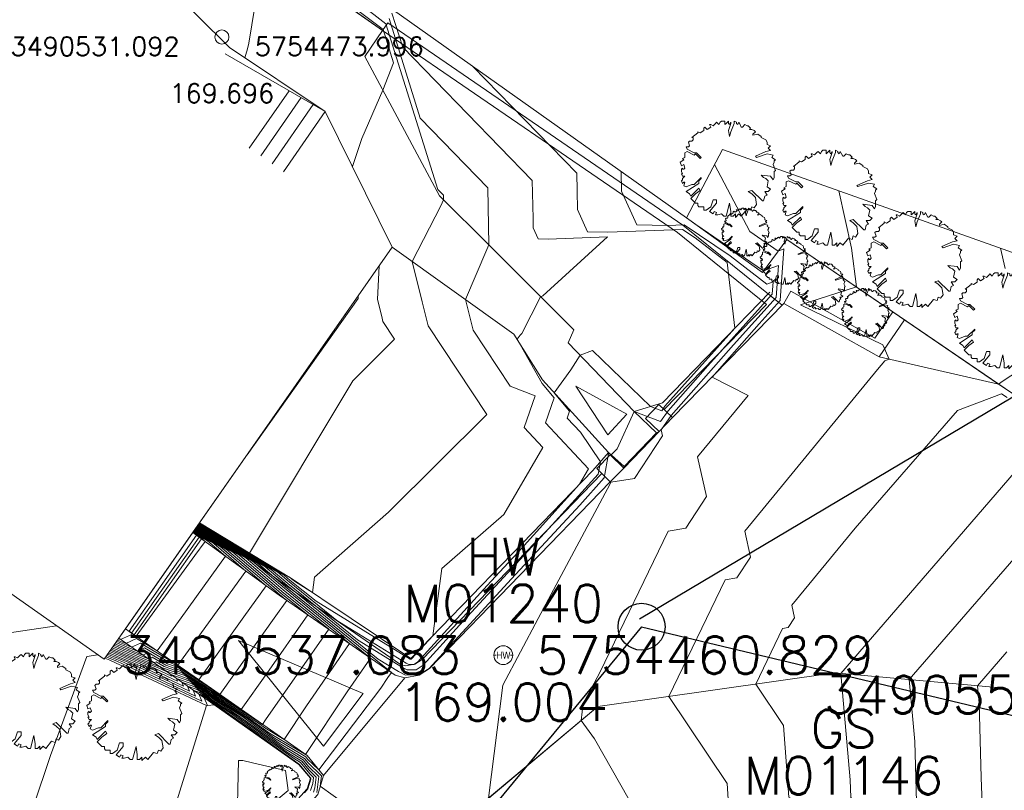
# Model space of a CAD drawing. Header units: metres. Extents: x 3490449 to 3490968, y 5754217 to 5754743.
# Tile 61 of 212: x 3490527 to 3490548, y 5754458 to 5754474. Entities that reach past the tile are written whole.
import ezdxf
from ezdxf.enums import TextEntityAlignment as Align

# ---------------------------------------------------------------- set-up
doc = ezdxf.new("R2010")
doc.units = ezdxf.units.M
doc.header["$LTSCALE"] = 0.25
doc.linetypes.add('Kartierung-07$0$AUSGEZOGEN', pattern=[0])
for name, color, linetype, lineweight, true_color in [('Kartierung-07$0$$BRUCH', 7, 'Continuous', 18, 0x82563a), ('Kartierung-07$0$$HOEHEN_Haupt', 7, 'Continuous', 18, 0x82563a), ('Kartierung-07$0$$HOEHEN_Mittel', 7, 'Continuous', 18, 0x82563a), ('Kartierung-07$0$$P_INF_FL', 7, 'Kartierung-07$0$AUSGEZOGEN', 18, 0x82563a), ('Kartierung-07$0$$P_INF_H', 7, 'Kartierung-07$0$AUSGEZOGEN', 18, 0x82563a), ('Kartierung-07$0$$P_INF_NR', 7, 'Kartierung-07$0$AUSGEZOGEN', 18, 0x82563a), ('Kartierung-07$0$$P_INF_X', 7, 'Kartierung-07$0$AUSGEZOGEN', 18, 0x82563a), ('Kartierung-07$0$$PKT_GS', 7, 'Continuous', 18, 0x82563a), ('Kartierung-07$0$$PKT_HW', 7, 'Continuous', 18, 0x82563a), ('Kartierung-07$0$$PKT_RF', 7, 'Continuous', 18, 0x82563a), ('Kartierung-07$0$B_Bau', 7, 'Continuous', 18, 0x82563a), ('Kartierung-07$0$B_Befestigt', 7, 'Continuous', 18, 0x82563a), ('Kartierung-07$0$B_Gelaendeknick', 7, 'Continuous', 18, 0x82563a), ('Kartierung-07$0$B_Hecke', 7, 'Continuous', 18, 0x82563a), ('Kartierung-07$0$B_Mauer', 7, 'Kartierung-07$0$AUSGEZOGEN', 18, 0x82563a), ('Kartierung-07$0$B_Zaun', 7, 'Kartierung-07$0$AUSGEZOGEN', 18, 0x82563a), ('Kartierung-07$0$B_Zufahrt_Zugang', 7, 'Continuous', 18, 0x82563a), ('Kartierung-07$0$Hilfe_DGM', 7, 'Continuous', 18, 0x82563a), ('Kartierung-07$0$SYM_GS', 7, 'Kartierung-07$0$AUSGEZOGEN', 18, 0x82563a), ('Kartierung-07$0$SYM_HW', 7, 'Kartierung-07$0$AUSGEZOGEN', 18, 0x82563a), ('Kartierung-07$0$SYM_RF', 7, 'Kartierung-07$0$AUSGEZOGEN', 18, 0x82563a)]:
    doc.layers.add(name, color=color, linetype=linetype, lineweight=lineweight, true_color=true_color)
doc.layers.add('Kartierung-07$0$B_Schachtschrift_SW_AUS', color=7, linetype='Continuous', true_color=0x82563a)
doc.layers.add('Kartierung-07$0$B_SW-Leitung_AUS', color=7, linetype='Continuous', true_color=0x82563a)
doc.layers.add('Kartierung-07$0$B_SW_Schacht', color=7, linetype='Continuous')
doc.styles.add('Kartierung-07$0$2', font='TXT')
doc.styles.add('Kartierung-07$0$STANDARD', font='romans.shx', dxfattribs={"width": 0.8})

# ---------------------------------------------------------------- blocks, each defined once
blk = doc.blocks.new('Kartierung-07$0$PKT_HW')
at = {"layer": 'Kartierung-07$0$SYM_HW'}
for p, q in [((-0.15, 0), (-0.2, 0)), ((0.15, 0), (0.2, 0))]:
    blk.add_line(p, q, dxfattribs=at)
blk.add_circle((0, 0), 0.2, dxfattribs=at)
at = {"layer": 'Kartierung-07$0$$P_INF_FL', "style": 'Kartierung-07$0$STANDARD'}
blk.add_attdef('CODE', text='', height=0.8, dxfattribs=at).set_placement((0, 1.7), align=Align.CENTER)
at = {"layer": 'Kartierung-07$0$$P_INF_H', "style": 'Kartierung-07$0$STANDARD'}
blk.add_attdef('H', text='', height=0.8, dxfattribs=at).set_placement((0, -1.4), align=Align.CENTER)
at = {"layer": 'Kartierung-07$0$$P_INF_NR', "style": 'Kartierung-07$0$STANDARD'}
blk.add_attdef('NR', text='', height=0.8, dxfattribs=at).set_placement((0, 0.7), align=Align.CENTER)
at = {"layer": 'Kartierung-07$0$$P_INF_X', "style": 'Kartierung-07$0$STANDARD'}
blk.add_attdef('X', text='', height=0.8, dxfattribs=at).set_placement((-0.9, -0.4), align=Align.RIGHT)
blk.add_attdef('Y', (0.7, -0.4), '', height=0.8, dxfattribs=at)
at = {"layer": 'Kartierung-07$0$SYM_HW', "style": 'Kartierung-07$0$2', "width": 0.9}
blk.add_text('HW', height=0.15, dxfattribs=at).set_placement((0.001, -0.075), align=Align.CENTER)
blk = doc.blocks.new('Kartierung-07$0$PKT_GS')
at = {"layer": 'Kartierung-07$0$SYM_GS'}
blk.add_circle((0, 0), 0.2, dxfattribs=at)
at = {"layer": 'Kartierung-07$0$$P_INF_FL', "style": 'Kartierung-07$0$STANDARD'}
blk.add_attdef('CODE', text='', height=0.8, dxfattribs=at).set_placement((0, 1.7), align=Align.CENTER)
at = {"layer": 'Kartierung-07$0$$P_INF_H', "style": 'Kartierung-07$0$STANDARD'}
blk.add_attdef('H', text='', height=0.8, dxfattribs=at).set_placement((0, -1.4), align=Align.CENTER)
at = {"layer": 'Kartierung-07$0$$P_INF_NR', "style": 'Kartierung-07$0$STANDARD'}
blk.add_attdef('NR', text='', height=0.8, dxfattribs=at).set_placement((0, 0.7), align=Align.CENTER)
at = {"layer": 'Kartierung-07$0$$P_INF_X', "style": 'Kartierung-07$0$STANDARD'}
blk.add_attdef('X', text='', height=0.8, dxfattribs=at).set_placement((-0.9, -0.4), align=Align.RIGHT)
blk.add_attdef('Y', (0.7, -0.4), '', height=0.8, dxfattribs=at)
blk = doc.blocks.new('Kartierung-07$0$Hecke')
at = {"layer": 'Kartierung-07$0$B_Hecke'}
blk.add_lwpolyline([(-0.447, -0.197), (-0.472, -0.185), (-0.46, -0.147), (-0.472, -0.147), (-0.485, -0.16), (-0.497, -0.135), (-0.485, -0.122), (-0.485, -0.11), (-0.46, -0.085), (-0.485, -0.085), (-0.497, -0.06), (-0.485, -0.06), (-0.497, -0.035), (-0.497, -0.01), (-0.485, 0.003), (-0.485, -0.01), (-0.472, -0.01), (-0.46, 0.003), (-0.472, 0.04), (-0.497, 0.028), (-0.51, 0.065), (-0.472, 0.09), (-0.485, 0.103), (-0.46, 0.115), (-0.46, 0.14), (-0.46, 0.165), (-0.435, 0.178), (-0.36, 0.14), (-0.347, 0.153), (-0.297, 0.103), (-0.285, 0.115), (-0.335, 0.165), (-0.36, 0.165), (-0.435, 0.203), (-0.447, 0.228), (-0.422, 0.228), (-0.41, 0.24), (-0.422, 0.278), (-0.41, 0.29), (-0.385, 0.29), (-0.372, 0.303), (-0.372, 0.328), (-0.385, 0.328), (-0.322, 0.378), (-0.322, 0.39), (-0.297, 0.378), (-0.26, 0.403), (-0.26, 0.428), (-0.247, 0.44), (-0.222, 0.415), (-0.185, 0.44), (-0.197, 0.465), (-0.185, 0.465), (-0.16, 0.453), (-0.135, 0.478), (-0.122, 0.49), (-0.097, 0.465), (-0.085, 0.49), (-0.072, 0.503), (-0.035, 0.503), (-0.035, 0.465), (-0.022, 0.478), (0.003, 0.503), (0.003, 0.478), (0.015, 0.465), (0.028, 0.49), (0.028, 0.478), (0.003, 0.403), (0.015, 0.34), (0.028, 0.39), (0.065, 0.478), (0.065, 0.503), (0.09, 0.49), (0.09, 0.478), (0.103, 0.465), (0.115, 0.49), (0.128, 0.465), (0.14, 0.44), (0.153, 0.44), (0.178, 0.465), (0.203, 0.453), (0.215, 0.453), (0.24, 0.428), (0.228, 0.415), (0.253, 0.415), (0.278, 0.403), (0.29, 0.39), (0.265, 0.365), (0.265, 0.353), (0.315, 0.365), (0.353, 0.34), (0.353, 0.328), (0.403, 0.303), (0.415, 0.278), (0.415, 0.253), (0.453, 0.24), (0.428, 0.215), (0.453, 0.19), (0.403, 0.178), (0.29, 0.128), (0.303, 0.115), (0.415, 0.153), (0.478, 0.14), (0.465, 0.115), (0.503, 0.09), (0.49, 0.078), (0.49, 0.065), (0.478, 0.04), (0.503, -0.022), (0.49, -0.035), (0.49, -0.097), (0.478, -0.122), (0.453, -0.085), (0.353, -0.072), (0.378, -0.097), (0.403, -0.11), (0.428, -0.135), (0.415, -0.197), (0.453, -0.222), (0.428, -0.247), (0.39, -0.247), (0.415, -0.285), (0.39, -0.297), (0.378, -0.347), (0.365, -0.347), (0.253, -0.235), (0.215, -0.247), (0.253, -0.272), (0.29, -0.31), (0.303, -0.385), (0.278, -0.422), (0.253, -0.41), (0.24, -0.447), (0.203, -0.435), (0.14, -0.51), (0.115, -0.485), (0.078, -0.522), (0.078, -0.485), (0.053, -0.51), (0.028, -0.51), (0.028, -0.46), (0.015, -0.372), (-0.022, -0.51), (-0.047, -0.51), (-0.072, -0.485), (-0.11, -0.497), (-0.135, -0.497), (-0.122, -0.472), (-0.147, -0.46), (-0.16, -0.485), (-0.197, -0.46), (-0.122, -0.372), (-0.122, -0.335), (-0.16, -0.335), (-0.185, -0.41), (-0.235, -0.447), (-0.26, -0.447), (-0.26, -0.41), (-0.31, -0.41), (-0.322, -0.397), (-0.322, -0.372), (-0.347, -0.372), (-0.397, -0.322), (-0.347, -0.272), (-0.297, -0.235), (-0.31, -0.21), (-0.397, -0.297), (-0.41, -0.272), (-0.447, -0.247), (-0.31, -0.16), (-0.31, -0.135), (-0.285, -0.11), (-0.285, -0.097), (-0.36, -0.172), (-0.385, -0.172), (-0.447, -0.197)], dxfattribs=at)
blk = doc.blocks.new('Kartierung-07$0$Zugang')
at = {"layer": 'Kartierung-07$0$B_Zufahrt_Zugang'}
for p, q in [((-0.3, -1.2), (0, 0)), ((0, 0), (0.3, -1.2)), ((-0.3, -1.2), (0.3, -1.2))]:
    blk.add_line(p, q, dxfattribs=at)
blk = doc.blocks.new('Kartierung-07$0$Zufahrt')
at = {"layer": 'Kartierung-07$0$B_Zufahrt_Zugang'}
for p, q in [((-0.7, -2.8), (0, 0)), ((0, 0), (0.7, -2.8)), ((-0.7, -2.8), (0.7, -2.8))]:
    blk.add_line(p, q, dxfattribs=at)
blk = doc.blocks.new('Kartierung-07$0$PKT_RF')
at = {"layer": 'Kartierung-07$0$SYM_RF'}
blk.add_circle((0, 0), 0.15, dxfattribs=at)
at = {"layer": 'Kartierung-07$0$$P_INF_FL', "style": 'Kartierung-07$0$STANDARD'}
blk.add_attdef('CODE', text='', height=0.8, dxfattribs=at).set_placement((0, 1.7), align=Align.CENTER)
at = {"layer": 'Kartierung-07$0$$P_INF_H', "style": 'Kartierung-07$0$STANDARD'}
blk.add_attdef('H', text='', height=0.8, dxfattribs=at).set_placement((0, -1.4), align=Align.CENTER)
at = {"layer": 'Kartierung-07$0$$P_INF_NR', "style": 'Kartierung-07$0$STANDARD'}
blk.add_attdef('NR', text='', height=0.8, dxfattribs=at).set_placement((0, 0.7), align=Align.CENTER)
at = {"layer": 'Kartierung-07$0$$P_INF_X', "style": 'Kartierung-07$0$STANDARD'}
blk.add_attdef('X', text='', height=0.8, dxfattribs=at).set_placement((-0.9, -0.4), align=Align.RIGHT)
blk.add_attdef('Y', (0.7, -0.4), '', height=0.8, dxfattribs=at)

msp = doc.modelspace()

# ---------------------------------------------------------------- linework, layer by layer
at = {"layer": 'Kartierung-07$0$$BRUCH', "ltscale": 0.02}
for p, q in [((3490534.509, 5754474.132), (3490524.045, 5754481.531)), ((3490534.132, 5754473.582), (3490534.509, 5754474.132)), ((3490534.132, 5754473.582), (3490535.724, 5754470.614)), ((3490536.797, 5754469.548), (3490535.724, 5754470.614)), ((3490543.121, 5754469.684), (3490542.599, 5754468.982)), ((3490547.625, 5754466.604), (3490543.121, 5754469.684)), ((3490534.718, 5754469.519), (3490537.309, 5754467.669)), ((3490538.582, 5754467.756), (3490536.797, 5754469.548)), ((3490540.475, 5754466.204), (3490542.754, 5754468.559)), ((3490543.056, 5754468.317), (3490540.686, 5754465.89)), ((3490545.085, 5754467.184), (3490543.056, 5754468.317)), ((3490538.464, 5754467.482), (3490538.582, 5754467.756)), ((3490537.309, 5754467.669), (3490537.917, 5754466.693)), ((3490539.869, 5754466.02), (3490538.464, 5754467.482)), ((3490545.085, 5754467.184), (3490547.625, 5754466.604)), ((3490537.917, 5754466.693), (3490539.32, 5754465.144)), ((3490547.765, 5754466.509), (3490547.625, 5754466.604)), ((3490539.869, 5754466.02), (3490540.475, 5754466.204)), ((3490540.342, 5754465.567), (3490539.869, 5754466.02)), ((3490540.404, 5754465.593), (3490540.686, 5754465.89)), ((3490539.646, 5754464.813), (3490540.404, 5754465.593)), ((3490539.654, 5754464.849), (3490540.342, 5754465.567)), ((3490540.342, 5754465.567), (3490540.404, 5754465.593)), ((3490538.987, 5754464.761), (3490539.32, 5754465.144)), ((3490539.32, 5754465.144), (3490539.654, 5754464.849)), ((3490539.358, 5754464.521), (3490539.646, 5754464.813)), ((3490539.646, 5754464.813), (3490539.654, 5754464.849)), ((3490535.113, 5754460.758), (3490538.987, 5754464.761)), ((3490539.358, 5754464.521), (3490535.515, 5754460.542)), ((3490532.577, 5754462.462), (3490530.615, 5754463.648)), ((3490530.606, 5754463.345), (3490529.171, 5754461.301)), ((3490530.606, 5754463.345), (3490530.471, 5754463.443)), ((3490532.313, 5754462.107), (3490530.606, 5754463.345)), ((3490532.577, 5754462.462), (3490535.113, 5754460.758)), ((3490534.784, 5754460.405), (3490532.313, 5754462.107)), ((3490529.039, 5754461.393), (3490529.171, 5754461.301)), ((3490529.171, 5754461.301), (3490530.873, 5754460.118)), ((3490528.896, 5754461.188), (3490530.729, 5754459.913)), ((3490534.985, 5754460.343), (3490534.784, 5754460.405)), ((3490535.29, 5754460.4), (3490534.985, 5754460.343)), ((3490535.515, 5754460.542), (3490535.29, 5754460.4)), ((3490539.095, 5754459.734), (3490544.14, 5754460.453)), ((3490547.749, 5754460.123), (3490544.14, 5754460.453)), ((3490533.253, 5754458.265), (3490534.985, 5754460.343)), ((3490530.873, 5754460.118), (3490532.906, 5754458.689)), ((3490532.734, 5754458.504), (3490530.729, 5754459.913)), ((3490535.352, 5754456.595), (3490539.095, 5754459.734)), ((3490532.976, 5754458.209), (3490532.734, 5754458.504)), ((3490532.906, 5754458.689), (3490533.253, 5754458.265)), ((3490532.91, 5754457.985), (3490532.976, 5754458.209)), ((3490533.253, 5754458.265), (3490533.134, 5754457.86)), ((3490527.318, 5754451.784), (3490532.91, 5754457.985))]:
    msp.add_line(p, q, dxfattribs=at)
at = {"layer": 'Kartierung-07$0$$HOEHEN_Haupt', "ltscale": 0.02}
for points in [[(3490532.29, 5754476.312), (3490532.177, 5754476.101), (3490534.325, 5754474.472), (3490534.586, 5754474.274), (3490535.69, 5754470.75), (3490535.809, 5754470.628), (3490535.811, 5754470.528), (3490535.754, 5754470.401), (3490535.14, 5754469.217), (3490535.355, 5754468.354), (3490535.481, 5754467.845), (3490536.732, 5754465.952), (3490534.641, 5754463.873), (3490533.065, 5754462.494), (3490533.02, 5754462.164), (3490532.656, 5754462.388), (3490532.572, 5754462.456), (3490532.552, 5754462.473), (3490530.614, 5754463.611), (3490530.597, 5754463.623), (3490530.597, 5754463.623)], [(3490540.967, 5754470.158), (3490540.973, 5754470.145), (3490540.982, 5754470.144), (3490541.185, 5754470.001), (3490542.621, 5754469.012), (3490542.941, 5754469.132), (3490542.892, 5754468.449), (3490541.982, 5754467.438), (3490540.655, 5754465.936), (3490540.441, 5754465.631), (3490540.47, 5754465.503), (3490539.875, 5754464.591), (3490539.37, 5754464.511), (3490539.356, 5754464.481), (3490537.828, 5754461.608), (3490537.074, 5754460.19), (3490536.77, 5754457.785)], [(3490528.717, 5754460.933), (3490528.717, 5754460.933), (3490529.58, 5754460.587), (3490530.019, 5754460.38), (3490530.004, 5754460.418), (3490530.408, 5754460.275), (3490530.805, 5754460.022), (3490530.845, 5754459.993), (3490530.988, 5754459.891), (3490531.62, 5754459.486), (3490531.833, 5754459.334), (3490532.209, 5754459.063), (3490532.88, 5754458.661), (3490532.917, 5754458.617), (3490533.155, 5754458.384), (3490534.477, 5754460.124), (3490534.628, 5754460.351), (3490534.704, 5754460.46), (3490532.447, 5754462.288), (3490531.872, 5754462.778), (3490530.611, 5754463.518), (3490530.592, 5754463.532), (3490530.553, 5754463.56)], [(3490528.813, 5754461.07), (3490528.813, 5754461.07), (3490529.408, 5754460.832), (3490529.526, 5754460.885), (3490529.937, 5754460.645), (3490530.144, 5754460.572), (3490530.868, 5754460.111), (3490530.871, 5754460.109), (3490530.881, 5754460.102), (3490531.05, 5754459.993), (3490532.244, 5754461.666), (3490532.474, 5754461.996), (3490532.322, 5754462.119), (3490531.191, 5754463.083), (3490530.608, 5754463.425), (3490530.6, 5754463.431), (3490530.509, 5754463.497)], [(3490547.825, 5754456.102), (3490547.13, 5754456.389), (3490546.725, 5754456.562), (3490546.722, 5754456.564), (3490546.71, 5754456.568), (3490546.263, 5754457.013), (3490545.886, 5754457.44), (3490545.842, 5754458.991), (3490545.726, 5754460.308), (3490547.951, 5754462.882)], [(3490528.621, 5754460.796), (3490528.622, 5754460.796), (3490528.854, 5754460.702), (3490530.663, 5754459.847), (3490530.599, 5754460.003), (3490530.671, 5754459.978), (3490530.743, 5754459.932), (3490530.82, 5754459.877), (3490531.095, 5754459.681), (3490531.193, 5754459.618), (3490531.743, 5754459.223), (3490532.715, 5754458.524), (3490532.739, 5754458.51), (3490532.974, 5754458.224), (3490532.987, 5754458.211), (3490532.984, 5754458.191), (3490532.922, 5754457.979), (3490532.851, 5754457.899)], [(3490531.408, 5754457.038), (3490531.446, 5754458.588), (3490531.538, 5754458.583), (3490531.743, 5754458.536), (3490532.447, 5754458.372), (3490532.503, 5754457.948), (3490531.408, 5754457.038)]]:
    msp.add_lwpolyline(points, dxfattribs=at)
at = {"layer": 'Kartierung-07$0$$HOEHEN_Mittel', "ltscale": 0.02}
for points in [[(3490531.584, 5754473.55), (3490531.64, 5754473.746), (3490531.664, 5754473.865), (3490531.998, 5754475.908), (3490530.138, 5754477.317), (3490530.34, 5754477.696)], [(3490533.872, 5754471.235), (3490533.872, 5754471.235), (3490534.074, 5754471.832), (3490534.517, 5754472.865), (3490534.746, 5754473.447), (3490534.523, 5754474.158), (3490534.159, 5754474.434), (3490531.158, 5754476.709), (3490531.315, 5754477.004)], [(3490534.713, 5754474.507), (3490534.941, 5754473.78), (3490537.7, 5754470.938), (3490537.716, 5754470.128), (3490537.719, 5754469.931), (3490537.825, 5754469.695), (3490538.04, 5754469.691), (3490539.302, 5754469.74), (3490537.928, 5754468.483), (3490537.877, 5754468.464), (3490537.481, 5754467.681), (3490537.44, 5754467.648), (3490537.377, 5754467.559), (3490537.911, 5754466.618), (3490538.169, 5754466.31), (3490537.985, 5754465.779), (3490538.899, 5754464.801), (3490538.706, 5754464.47), (3490537.398, 5754463.025), (3490537.094, 5754462.695), (3490536.739, 5754462.311), (3490535.256, 5754460.681), (3490535.176, 5754460.631), (3490535.073, 5754460.629), (3490535.018, 5754460.656), (3490533.539, 5754461.565), (3490532.522, 5754462.389), (3490532.28, 5754462.595), (3490530.613, 5754463.574), (3490530.588, 5754463.592), (3490530.58, 5754463.598)], [(3490534.65, 5754474.391), (3490535.316, 5754472.265), (3490536.755, 5754470.783), (3490536.778, 5754469.567), (3490536.736, 5754469.473), (3490536.282, 5754468.402), (3490536.443, 5754467.752), (3490537.231, 5754466.56), (3490537.759, 5754466.356), (3490537.524, 5754465.677), (3490537.924, 5754465.249), (3490537.093, 5754463.827), (3490535.776, 5754462.675), (3490535.582, 5754461.242), (3490535.132, 5754460.748), (3490535.121, 5754460.741), (3490535.108, 5754460.741), (3490535.101, 5754460.745), (3490533.098, 5754461.977), (3490532.547, 5754462.422), (3490532.416, 5754462.534), (3490530.613, 5754463.593), (3490530.589, 5754463.61), (3490530.589, 5754463.61)], [(3490536.436, 5754473.37), (3490538.646, 5754471.094), (3490538.653, 5754470.719), (3490538.661, 5754470.322), (3490538.874, 5754469.845), (3490539.309, 5754469.836), (3490540.9, 5754469.899), (3490541.169, 5754469.717), (3490541.846, 5754469.193), (3490542.015, 5754467.795), (3490540.886, 5754466.54), (3490540.524, 5754466.131), (3490540.455, 5754466.033), (3490540.215, 5754466.125), (3490538.984, 5754467.319), (3490538.717, 5754467.218), (3490538.521, 5754466.904), (3490538.169, 5754466.415), (3490538.496, 5754466.025), (3490538.446, 5754465.88), (3490538.726, 5754465.581), (3490539.149, 5754464.947), (3490539.103, 5754464.686), (3490538.053, 5754463.525), (3490537.176, 5754462.573), (3490536.154, 5754461.465), (3490535.38, 5754460.615), (3490535.23, 5754460.52), (3490535.038, 5754460.516), (3490534.935, 5754460.567), (3490533.981, 5754461.154), (3490532.497, 5754462.355), (3490532.144, 5754462.656), (3490530.612, 5754463.555), (3490530.589, 5754463.572), (3490530.571, 5754463.585)], [(3490540.115, 5754457.125), (3490539.026, 5754459.045), (3490538.74, 5754459.437), (3490538.787, 5754459.804), (3490538.902, 5754460.02), (3490539.135, 5754460.458), (3490540.59, 5754463.473), (3490540.966, 5754463.533), (3490541.408, 5754464.211), (3490541.218, 5754465.052), (3490542.294, 5754466.363), (3490541.529, 5754466.753), (3490542.53, 5754467.886), (3490542.975, 5754468.382), (3490543.055, 5754469.481), (3490542.938, 5754469.437), (3490542.331, 5754469.855), (3490541.579, 5754471.282)], [(3490539.594, 5754471.131), (3490539.602, 5754470.712), (3490539.923, 5754469.995), (3490540.578, 5754469.982), (3490540.936, 5754469.996), (3490541.91, 5754469.336), (3490542.691, 5754468.731), (3490542.827, 5754468.783), (3490542.808, 5754468.516), (3490541.434, 5754466.989), (3490540.59, 5754466.033), (3490540.429, 5754465.805), (3490539.869, 5754466.02), (3490539.506, 5754465.221), (3490539.378, 5754465.093), (3490539.336, 5754465.128), (3490539.321, 5754465.12), (3490539.231, 5754464.603), (3490538.709, 5754464.026), (3490537.258, 5754462.452), (3490535.568, 5754460.618), (3490535.504, 5754460.548), (3490535.285, 5754460.41), (3490535.004, 5754460.404), (3490534.852, 5754460.478), (3490534.422, 5754460.742), (3490532.472, 5754462.321), (3490532.008, 5754462.717), (3490530.612, 5754463.537), (3490530.591, 5754463.552), (3490530.562, 5754463.573)], [(3490541.879, 5754457.645), (3490541.846, 5754458.095), (3490540.61, 5754459.95), (3490541.81, 5754462.435), (3490542.057, 5754462.474), (3490542.347, 5754462.92), (3490542.222, 5754463.472), (3490545.047, 5754466.913), (3490545.209, 5754467.099), (3490545.301, 5754467.135), (3490545.162, 5754467.44), (3490543.412, 5754468.29), (3490544.599, 5754468.673), (3490544.495, 5754469.501), (3490544.227, 5754470.722)], [(3490547.766, 5754469.066), (3490547.671, 5754469.499)], [(3490530.606, 5754463.636), (3490530.606, 5754463.636), (3490530.614, 5754463.63), (3490531.683, 5754463.002), (3490533.881, 5754466.676), (3490534.77, 5754467.559), (3490534.519, 5754467.938), (3490534.494, 5754468.04), (3490534.404, 5754468.404), (3490534.439, 5754469.12)], [(3490533.997, 5754468.488), (3490533.994, 5754468.429), (3490531.629, 5754465.099), (3490531.623, 5754465.09)], [(3490547.804, 5754455.811), (3490546.861, 5754456.199), (3490546.726, 5754456.257), (3490546.066, 5754456.489), (3490545.56, 5754456.668), (3490545.11, 5754456.826), (3490544.353, 5754457.094), (3490544.177, 5754456.93), (3490543.867, 5754457.371), (3490543.79, 5754457.442), (3490543.161, 5754457.806), (3490543.047, 5754459.33), (3490542.458, 5754460.213), (3490543.03, 5754461.397), (3490543.147, 5754461.416), (3490543.286, 5754461.628), (3490543.226, 5754461.891), (3490544.572, 5754463.531), (3490546.753, 5754466.038), (3490547.692, 5754466.398), (3490547.813, 5754466.316)], [(3490548.882, 5754455.517), (3490546.995, 5754456.294), (3490546.726, 5754456.41), (3490546.394, 5754456.526), (3490545.532, 5754456.831), (3490545.457, 5754456.857), (3490545.23, 5754456.937), (3490544.951, 5754457.268), (3490544.481, 5754457.8), (3490544.471, 5754458.177), (3490544.271, 5754460.441), (3490548.096, 5754464.867)], [(3490528.737, 5754460.96), (3490528.737, 5754460.96), (3490529.725, 5754460.564), (3490529.89, 5754460.486), (3490529.885, 5754460.5), (3490530.355, 5754460.335), (3490530.818, 5754460.04), (3490530.851, 5754460.016), (3490530.967, 5754459.933), (3490531.705, 5754459.46), (3490531.851, 5754459.356), (3490532.108, 5754459.171), (3490532.87, 5754458.715), (3490533.76, 5754460.051), (3490534.258, 5754460.768), (3490532.422, 5754462.254), (3490531.736, 5754462.839), (3490530.611, 5754463.499), (3490530.594, 5754463.512), (3490530.545, 5754463.547)], [(3490528.756, 5754460.988), (3490528.756, 5754460.988), (3490529.765, 5754460.583), (3490529.779, 5754460.589), (3490529.827, 5754460.562), (3490530.302, 5754460.394), (3490530.83, 5754460.057), (3490530.856, 5754460.039), (3490530.945, 5754459.975), (3490531.791, 5754459.434), (3490531.869, 5754459.378), (3490532.006, 5754459.279), (3490532.415, 5754459.034), (3490532.892, 5754459.75), (3490533.812, 5754461.075), (3490532.397, 5754462.22), (3490531.6, 5754462.9), (3490530.61, 5754463.481), (3490530.595, 5754463.492), (3490530.536, 5754463.535)], [(3490528.775, 5754461.015), (3490528.775, 5754461.015), (3490529.646, 5754460.666), (3490529.695, 5754460.688), (3490529.864, 5754460.589), (3490530.249, 5754460.454), (3490530.843, 5754460.075), (3490530.861, 5754460.063), (3490530.924, 5754460.017), (3490531.876, 5754459.408), (3490531.887, 5754459.4), (3490531.905, 5754459.387), (3490531.96, 5754459.354), (3490532.024, 5754459.45), (3490533.366, 5754461.382), (3490532.372, 5754462.186), (3490531.464, 5754462.961), (3490530.609, 5754463.462), (3490530.597, 5754463.471), (3490530.527, 5754463.522)], [(3490528.794, 5754461.043), (3490528.794, 5754461.043), (3490529.527, 5754460.749), (3490529.611, 5754460.787), (3490529.901, 5754460.617), (3490530.196, 5754460.513), (3490530.856, 5754460.093), (3490530.866, 5754460.086), (3490530.903, 5754460.059), (3490531.505, 5754459.674), (3490532.052, 5754460.44), (3490532.92, 5754461.689), (3490532.347, 5754462.153), (3490531.327, 5754463.022), (3490530.609, 5754463.444), (3490530.598, 5754463.451), (3490530.518, 5754463.51)], [(3490528.832, 5754461.098), (3490528.833, 5754461.097), (3490529.289, 5754460.915), (3490529.442, 5754460.984), (3490529.974, 5754460.673), (3490530.091, 5754460.632), (3490530.602, 5754460.306), (3490531.559, 5754461.647), (3490532.036, 5754462.308), (3490531.055, 5754463.144), (3490530.608, 5754463.406), (3490530.601, 5754463.411), (3490530.5, 5754463.484)], [(3490528.852, 5754461.125), (3490528.852, 5754461.125), (3490529.17, 5754460.997), (3490529.358, 5754461.082), (3490530.011, 5754460.701), (3490530.038, 5754460.691), (3490530.158, 5754460.615), (3490530.381, 5754460.929), (3490531.602, 5754462.622), (3490530.919, 5754463.205), (3490530.607, 5754463.388), (3490530.603, 5754463.391), (3490530.492, 5754463.472)], [(3490528.871, 5754461.153), (3490528.871, 5754461.152), (3490529.051, 5754461.08), (3490529.274, 5754461.181), (3490529.713, 5754460.924), (3490530.225, 5754461.628), (3490531.169, 5754462.937), (3490530.783, 5754463.266), (3490530.607, 5754463.369), (3490530.604, 5754463.371), (3490530.483, 5754463.459)], [(3490528.89, 5754461.18), (3490528.89, 5754461.18), (3490528.932, 5754461.163), (3490529.19, 5754461.279), (3490529.269, 5754461.233), (3490530.518, 5754462.949), (3490530.736, 5754463.251), (3490530.647, 5754463.327), (3490530.606, 5754463.351), (3490530.606, 5754463.351), (3490530.474, 5754463.447)], [(3490527.573, 5754461.456), (3490525.745, 5754461.186), (3490524.207, 5754456.976), (3490522.719, 5754454.909), (3490523.8, 5754453.79), (3490522.697, 5754451.74), (3490522.39, 5754450.923), (3490521.585, 5754449.528), (3490521.562, 5754449.475), (3490521.54, 5754449.426), (3490519.697, 5754445.254), (3490519.548, 5754444.912), (3490518.779, 5754445.273), (3490518.767, 5754445.216), (3490517.896, 5754442.847), (3490517.509, 5754442.266), (3490516.539, 5754439.893), (3490516.239, 5754439.267), (3490515.225, 5754437.147)], [(3490528.454, 5754460.838), (3490528.215, 5754460.802), (3490527.444, 5754458.693), (3490525.966, 5754454.312), (3490525.62, 5754453.977), (3490525.611, 5754453.498), (3490524.459, 5754451.416), (3490523.89, 5754451.004), (3490523.721, 5754451.079), (3490523.506, 5754450.83), (3490522.438, 5754448.977), (3490522.396, 5754448.883), (3490522.357, 5754448.797), (3490521.002, 5754445.728), (3490520.385, 5754444.358), (3490519.389, 5754442.195), (3490518.996, 5754441.843), (3490518.551, 5754441.042), (3490518.703, 5754440.788), (3490518.386, 5754439.42), (3490517.823, 5754437.625)], [(3490532.982, 5754457.945), (3490533.027, 5754458.096), (3490533.044, 5754458.223), (3490532.962, 5754458.302), (3490532.767, 5754458.54), (3490532.614, 5754458.632), (3490531.761, 5754459.245), (3490531.278, 5754459.592), (3490531.074, 5754459.723), (3490530.825, 5754459.9), (3490530.755, 5754459.95), (3490530.619, 5754460.037), (3490530.48, 5754460.086), (3490530.534, 5754459.954), (3490528.999, 5754460.679), (3490528.641, 5754460.823), (3490528.641, 5754460.823)], [(3490533.043, 5754457.911), (3490533.07, 5754458.001), (3490533.102, 5754458.234), (3490532.951, 5754458.381), (3490532.796, 5754458.57), (3490532.512, 5754458.74), (3490531.779, 5754459.267), (3490531.364, 5754459.565), (3490531.052, 5754459.765), (3490530.83, 5754459.924), (3490530.768, 5754459.968), (3490530.566, 5754460.097), (3490530.361, 5754460.169), (3490530.405, 5754460.06), (3490529.144, 5754460.656), (3490528.66, 5754460.851), (3490528.66, 5754460.851)], [(3490528.679, 5754460.878), (3490528.679, 5754460.878), (3490529.29, 5754460.633), (3490530.276, 5754460.167), (3490530.242, 5754460.252), (3490530.513, 5754460.156), (3490530.78, 5754459.986), (3490530.835, 5754459.947), (3490531.031, 5754459.807), (3490531.449, 5754459.539), (3490531.797, 5754459.289), (3490532.411, 5754458.848), (3490532.824, 5754458.601), (3490532.939, 5754458.46), (3490533.159, 5754458.246), (3490533.113, 5754457.906)], [(3490528.698, 5754460.906), (3490528.698, 5754460.905), (3490529.435, 5754460.61), (3490530.148, 5754460.273), (3490530.123, 5754460.335), (3490530.46, 5754460.216), (3490530.793, 5754460.004), (3490530.84, 5754459.97), (3490531.009, 5754459.849), (3490531.535, 5754459.513), (3490531.815, 5754459.311), (3490532.31, 5754458.956), (3490532.852, 5754458.631), (3490532.928, 5754458.538), (3490533.216, 5754458.258), (3490533.187, 5754458.04), (3490534.566, 5754457.043)], [(3490547.806, 5754460.897), (3490547.181, 5754460.175), (3490547.214, 5754459.805), (3490547.258, 5754458.227), (3490547.297, 5754457.092), (3490547.691, 5754456.57), (3490547.947, 5754456.239)], [(3490528.602, 5754460.768), (3490528.602, 5754460.768), (3490528.709, 5754460.725), (3490530.764, 5754459.754), (3490529.964, 5754457.177), (3490529.696, 5754456.487), (3490529.675, 5754456.433), (3490529.096, 5754454.716), (3490528.285, 5754453.93), (3490528.288, 5754452.976), (3490528.288, 5754452.86), (3490527.334, 5754451.769), (3490525.996, 5754450.229)], [(3490530.784, 5754459.759), (3490530.718, 5754459.92), (3490530.724, 5754459.918), (3490530.73, 5754459.915), (3490530.815, 5754459.854), (3490530.93, 5754459.772), (3490530.794, 5754459.76), (3490530.784, 5754459.759)]]:
    msp.add_lwpolyline(points, dxfattribs=at)
at = {"layer": 'Kartierung-07$0$B_Bau', "ltscale": 0.02}
for points in [[(3490533.294, 5754472.407), (3490531.163, 5754473.64)], [(3490532.524, 5754472.852), (3490531.676, 5754471.631)], [(3490532.78, 5754472.704), (3490531.919, 5754471.463)], [(3490533.037, 5754472.556), (3490532.161, 5754471.295)], [(3490533.294, 5754472.407), (3490532.404, 5754471.126)]]:
    msp.add_lwpolyline(points, dxfattribs=at)
at = {"layer": 'Kartierung-07$0$B_Befestigt', "ltscale": 0.02}
for p, q in [((3490548.731, 5754467.332, 168.517), (3490547.725, 5754466.67, 168.517)), ((3490547.725, 5754466.67, 168.517), (3490547.625, 5754466.604, 168.517))]:
    msp.add_line(p, q, dxfattribs=at)
for points, elevation in [([(3490534.132, 5754473.582), (3490534.509, 5754474.132), (3490524.045, 5754481.531), (3490523.62, 5754480.968), (3490521.804, 5754481.42), (3490519.767, 5754482.878)], 169.629), ([(3490538.582, 5754467.756), (3490536.797, 5754469.548), (3490535.724, 5754470.614)], 169.236), ([(3490534.718, 5754469.519), (3490537.309, 5754467.669)], 169.537), ([(3490530.553, 5754463.382), (3490529.118, 5754461.338)], 168.07), ([(3490530.659, 5754463.308), (3490529.224, 5754461.264)], 168.07), ([(3490533.253, 5754458.265), (3490534.985, 5754460.343)], 169.151)]:
    msp.add_lwpolyline(points, dxfattribs=dict(at, elevation=elevation))
for points in [[(3490534.132, 5754473.582), (3490535.724, 5754470.614)], [(3490538.464, 5754467.482), (3490538.582, 5754467.756)], [(3490537.309, 5754467.669), (3490537.917, 5754466.693)], [(3490537.917, 5754466.693), (3490539.32, 5754465.144), (3490539.654, 5754464.849), (3490540.342, 5754465.567), (3490539.869, 5754466.02), (3490538.464, 5754467.482)], [(3490530.553, 5754463.382), (3490530.659, 5754463.308)], [(3490529.118, 5754461.338), (3490529.224, 5754461.264)]]:
    msp.add_lwpolyline(points, dxfattribs=at)
at = {"layer": 'Kartierung-07$0$B_Gelaendeknick', "ltscale": 0.02}
for points, elevation in [([(3490530.606, 5754463.345), (3490529.171, 5754461.301)], 168.07), ([(3490527.665, 5754448.203), (3490530.725, 5754451.681), (3490535.352, 5754456.595), (3490539.095, 5754459.734), (3490544.14, 5754460.453)], 169.375), ([(3490547.749, 5754460.123), (3490544.14, 5754460.453)], 168.361)]:
    msp.add_lwpolyline(points, dxfattribs=dict(at, elevation=elevation))
at = {"layer": 'Kartierung-07$0$B_Mauer', "ltscale": 0.02}
msp.add_line((3490528.586, 5754460.745), (3490534.718, 5754469.519), dxfattribs=at)
for points in [[(3490534.509, 5754474.132), (3490534.622, 5754474.297)], [(3490543.021, 5754468.281), (3490540.908, 5754469.99), (3490534.622, 5754474.297)], [(3490542.685, 5754468.295), (3490540.789, 5754469.83), (3490534.509, 5754474.132)], [(3490543.202, 5754468.579), (3490544.992, 5754467.58), (3490545.377, 5754468.142)], [(3490542.685, 5754468.295), (3490540.505, 5754466.062)], [(3490543.056, 5754468.317), (3490540.686, 5754465.89)], [(3490545.624, 5754467.973), (3490545.085, 5754467.184), (3490543.056, 5754468.317)], [(3490540.114, 5754465.868), (3490540.396, 5754466.165)], [(3490539.073, 5754464.802), (3490539.361, 5754465.094)], [(3490539.361, 5754465.094), (3490539.646, 5754464.813)], [(3490532.455, 5754462.313), (3490534.894, 5754460.633), (3490535, 5754460.6), (3490535.197, 5754460.637), (3490535.356, 5754460.737), (3490539.18, 5754464.697)], [(3490532.455, 5754462.313), (3490530.615, 5754463.648)], [(3490530.606, 5754463.345), (3490530.471, 5754463.443)], [(3490532.313, 5754462.107), (3490530.606, 5754463.345)], [(3490529.039, 5754461.393), (3490529.171, 5754461.301)], [(3490529.171, 5754461.301), (3490530.873, 5754460.118)], [(3490528.896, 5754461.188), (3490530.729, 5754459.913)], [(3490525.695, 5754449.951), (3490527.318, 5754451.784), (3490532.91, 5754457.985), (3490532.976, 5754458.209), (3490532.734, 5754458.504), (3490530.729, 5754459.913)]]:
    msp.add_lwpolyline(points, dxfattribs=at)
for points, elevation in [([(3490543.056, 5754468.317), (3490543.202, 5754468.579)], 168.804), ([(3490540.686, 5754465.89), (3490540.396, 5754466.165)], 168.953), ([(3490540.404, 5754465.593), (3490540.114, 5754465.868)], 169.007), ([(3490540.404, 5754465.593), (3490540.686, 5754465.89)], 168.464), ([(3490539.646, 5754464.813), (3490540.404, 5754465.593)], 168.464), ([(3490539.358, 5754464.521), (3490539.073, 5754464.802)], 169.001), ([(3490539.358, 5754464.521), (3490539.646, 5754464.813)], 168.464), ([(3490539.358, 5754464.521), (3490535.515, 5754460.542), (3490535.29, 5754460.4), (3490534.985, 5754460.343), (3490534.784, 5754460.405), (3490532.313, 5754462.107)], 168.464), ([(3490530.873, 5754460.118), (3490532.906, 5754458.689), (3490533.253, 5754458.265), (3490533.134, 5754457.86), (3490527.504, 5754451.617), (3490525.882, 5754449.785)], 169.466)]:
    msp.add_lwpolyline(points, dxfattribs=dict(at, elevation=elevation))
at = {"layer": 'Kartierung-07$0$B_Schachtschrift_SW_AUS', "ltscale": 0.02, "elevation": -165.59}
msp.add_lwpolyline([(3490552.168, 5754468.844), (3490539.981, 5754461.597)], dxfattribs=at)
at = {"layer": 'Kartierung-07$0$B_SW-Leitung_AUS', "ltscale": 0.02}
for q in [(3490511.533, 5754426.843), (3490568.891, 5754454.52)]:
    msp.add_line((3490540.027, 5754461.436), q, dxfattribs=at)
at = {"layer": 'Kartierung-07$0$B_SW_Schacht', "ltscale": 0.02}
msp.add_circle((3490540.027, 5754461.436), 0.5, dxfattribs=at)
at = {"layer": 'Kartierung-07$0$B_Zaun', "ltscale": 0.02}
for points in [[(3490596.33, 5754495.546), (3490590.743, 5754488.343), (3490583.278, 5754478.879), (3490579.057, 5754473.472), (3490574.819, 5754468.048), (3490571.845, 5754464.287), (3490569.334, 5754461.62), (3490566.875, 5754460.737), (3490564.771, 5754460.4), (3490562.566, 5754460.32), (3490559.915, 5754460.782), (3490553.974, 5754462.595), (3490551.132, 5754464.079), (3490548.71, 5754465.873), (3490547.765, 5754466.509), (3490543.121, 5754469.684), (3490542.599, 5754468.982)], [(3490542.599, 5754468.982), (3490540.983, 5754470.146), (3490534.746, 5754474.568), (3490524.321, 5754481.969), (3490520.765, 5754484.335)]]:
    msp.add_lwpolyline(points, dxfattribs=at)
at = {"layer": 'Kartierung-07$0$Hilfe_DGM', "ltscale": 0.02}
for points in [[(3490510.135, 5754433.634), (3490517.317, 5754444.735), (3490518.25, 5754445.772), (3490520.469, 5754450.25), (3490521.009, 5754452.832), (3490520.175, 5754455.749), (3490516.358, 5754457.708), (3490520.079, 5754462.731), (3490521.932, 5754465.698), (3490523.838, 5754464.078), (3490528.586, 5754460.745), (3490528.896, 5754461.188), (3490529.039, 5754461.393), (3490530.471, 5754463.443), (3490530.615, 5754463.648), (3490534.718, 5754469.519), (3490533.294, 5754472.407), (3490531.254, 5754473.771), (3490527.251, 5754477.743)], [(3490534.746, 5754474.568), (3490540.983, 5754470.146), (3490541.748, 5754471.603), (3490549.565, 5754468.826)]]:
    msp.add_lwpolyline(points, dxfattribs=at)

# ---------------------------------------------------------------- block references
at = {"layer": 'Kartierung-07$0$$PKT_GS'}
msp.add_blockref('Kartierung-07$0$PKT_GS', (3490544.327, 5754457.163, 168.731), dxfattribs=at).add_auto_attribs({'Y': '5754457.163', 'X': '3490544.327', 'H': '168.731', 'CODE': 'GS', 'NR': 'M01146'})
at = {"layer": 'Kartierung-07$0$$PKT_HW'}
for p, values in [((3490537.083, 5754460.829, 169.004), {'Y': '5754460.829', 'X': '3490537.083', 'H': '169.004', 'CODE': 'HW', 'NR': 'M01240'}), ((3490552.009, 5754459.99, 168.129), {'Y': '5754459.990', 'X': '3490552.009', 'H': '168.129', 'CODE': 'HW', 'NR': 'M01031'})]:
    msp.add_blockref('Kartierung-07$0$PKT_HW', p, dxfattribs=at).add_auto_attribs(values)
at = {"layer": 'Kartierung-07$0$$PKT_RF'}
ref = msp.add_blockref('Kartierung-07$0$PKT_RF', (3490531.092, 5754473.996, 169.696), dxfattribs=at)
ref.add_attrib('Y', '5754473.996', (3490531.792, 5754473.596, 169.696), dxfattribs={"layer": 'Kartierung-07$0$$P_INF_X', "height": 0.4, "style": 'Kartierung-07$0$STANDARD'})
ref.add_attrib('X', '3490531.092', dxfattribs={"layer": 'Kartierung-07$0$$P_INF_X', "height": 0.4, "style": 'Kartierung-07$0$STANDARD'}).set_placement((3490530.192, 5754473.596, 169.696), align=Align.RIGHT)
ref.add_attrib('H', '169.696', dxfattribs={"layer": 'Kartierung-07$0$$P_INF_H', "height": 0.4, "style": 'Kartierung-07$0$STANDARD'}).set_placement((3490531.092, 5754472.596, 169.696), align=Align.CENTER)
ref.add_attrib('CODE', 'RF', dxfattribs={"layer": 'Kartierung-07$0$$P_INF_FL', "height": 0.4, "style": 'Kartierung-07$0$STANDARD'}).set_placement((3490531.092, 5754475.696, 169.696), align=Align.CENTER)
ref.add_attrib('NR', 'M06679', dxfattribs={"layer": 'Kartierung-07$0$$P_INF_NR', "height": 0.4, "style": 'Kartierung-07$0$STANDARD'}).set_placement((3490531.092, 5754474.696, 169.696), align=Align.CENTER)
at = {"layer": 'Kartierung-07$0$B_Hecke', "ltscale": 0.02}
for p, xscale, yscale, zscale in [((3490541.869, 5754471.199), 2, 2, 2), ((3490544.028, 5754470.58), 2, 2, 2), ((3490545.838, 5754469.276), 2, 2, 2), ((3490547.688, 5754467.969), 2, 2, 2), ((3490527.061, 5754459.864), 2, 2, 2), ((3490529.234, 5754459.629), 2, 2, 2), ((3490532.363, 5754458.084), 0.8, 0.8, 0.8)]:
    msp.add_blockref('Kartierung-07$0$Hecke', p, dxfattribs=dict(at, xscale=xscale, yscale=yscale, zscale=zscale))
for p in [(3490542.238, 5754469.848), (3490543.062, 5754469.245), (3490543.856, 5754468.701), (3490544.792, 5754468.135)]:
    msp.add_blockref('Kartierung-07$0$Hecke', p, dxfattribs=at)
at = {"layer": 'Kartierung-07$0$B_Zufahrt_Zugang', "ltscale": 0.02}
for name, p, rotation in [('Kartierung-07$0$Zugang', (3490538.629, 5754466.559), 47.28655379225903), ('Kartierung-07$0$Zufahrt', (3490531.447, 5754461.145), 52.79498390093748)]:
    msp.add_blockref(name, p, dxfattribs=dict(at, rotation=rotation))

doc.saveas('drawing.dxf')
